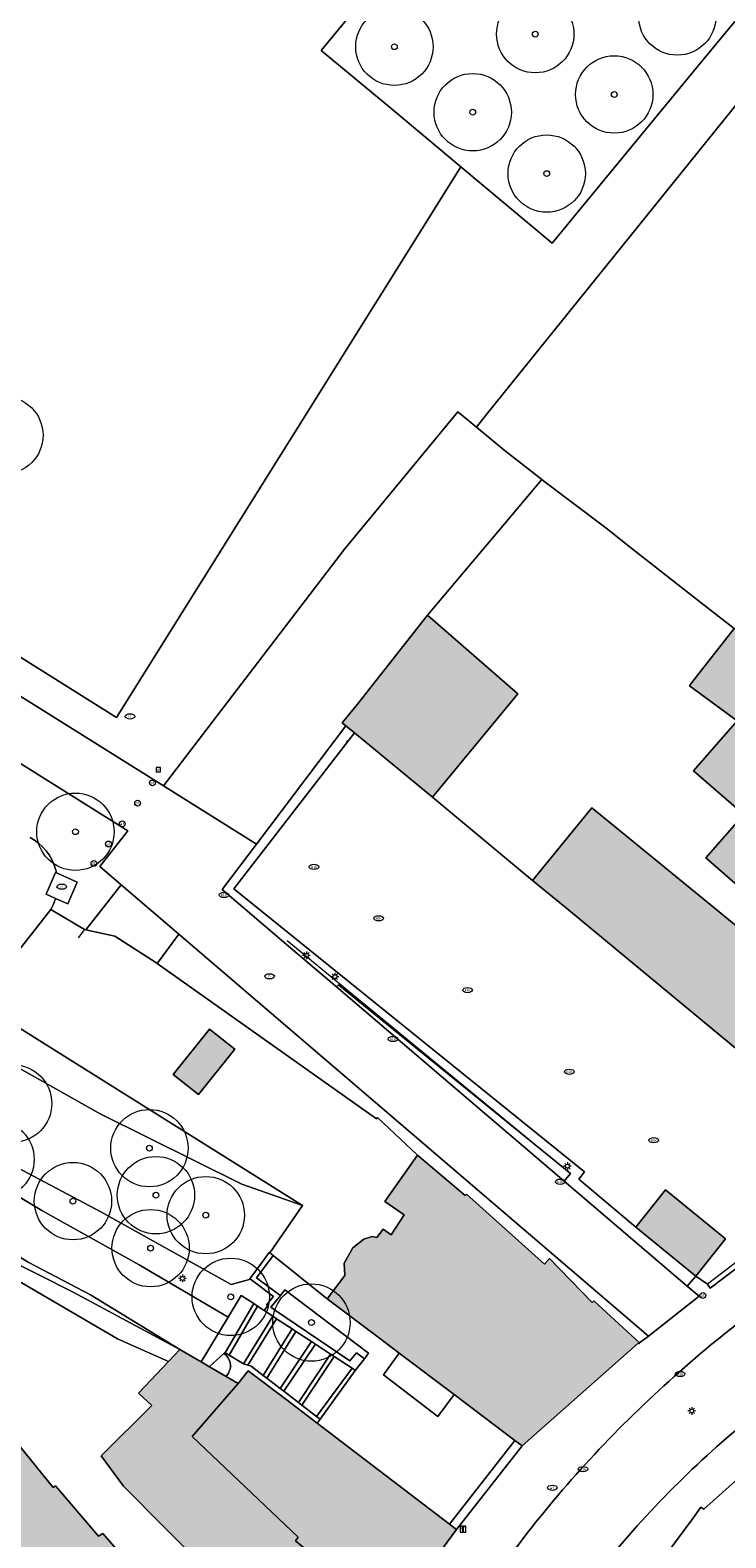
# Model space of a CAD drawing. Header units: metres. Extents: x 187482 to 189800, y 333582 to 335019.
# Tile 233 of 256: x 189035 to 189080, y 334452 to 334550. Entities that reach past the tile are written whole.
import ezdxf
from ezdxf.enums import TextEntityAlignment as Align

# ---------------------------------------------------------------- set-up
doc = ezdxf.new("R2010")
doc.units = ezdxf.units.M
doc.layers.get('0').update_dxf_attribs({"color": 252, "lineweight": 18})
for name, color, linetype, lineweight in [('B-WE-GR-BEPLANTING_CULTUUR_BOSPLANTSOEN-GV', 252, 'Continuous', 18), ('B-WE-GR-BEPLANTING_CULTUUR_HEESTERS-GV', 252, 'Continuous', 18), ('B-WE-GR-BOOM-S', 252, 'Continuous', 18), ('B-WE-GR-HAAG-G', 252, 'GR-HAAG1-SO', 18), ('B-WE-GW-TALUD_KRUIN-G', 252, 'Continuous', 18), ('B-WE-IE-MEUBILAIR-S', 252, 'Continuous', 18), ('B-WE-IE-TERREINAFSCHEIDING_KUNSTMATIG_HEKWERK-G', 252, 'IE-TERREINAFSCHEIDING_KUNSTMATIG-SO', 18), ('B-WE-IE-TERREINAFSCHEIDING_KUNSTMATIG_MUUR-G', 252, 'IE-TERREINAFSCHEIDING_KUNSTMATIG-SO', 18), ('B-WE-IE-TERREINAFSCHEIDING_KUNSTMATIG_MUUR-GV', 252, 'Continuous', 18), ('B-WE-OG-BEBOUWING-GV', 252, 'Continuous', 18), ('B-WE-OG-TERREIN_BEGROEID-GV', 252, 'Continuous', 18), ('B-WE-OG-TERREIN_ERF-GV', 252, 'Continuous', 18), ('B-WE-OG-TERREIN_OEVER-GV', 252, 'Continuous', 18), ('B-WE-OG-WEG-GV', 252, 'Continuous', 18), ('B-WE-VH-GESLOTENVERHARDING_ASFALT-GV', 252, 'Continuous', 18), ('B-WE-VH-GESLOTENVERHARDING_BETON-GV', 252, 'Continuous', 18), ('B-WE-VH-HALFVERHARDING_GRASBETONSTEEN-GV', 252, 'Continuous', 18), ('B-WE-VH-OPENVERHARDING-GV', 252, 'Continuous', 18), ('B-WE-VH-OPENVERHARDING_BETONSTRAATSTEEN-GV', 252, 'Continuous', 18), ('B-WE-VH-OPENVERHARDING_SIERBESTRATING-GV', 252, 'Continuous', 18), ('B-WE-VH-OPENVERHARDING_STRAATBAKSTEEN-GV', 252, 'Continuous', 18)]:
    doc.layers.add(name, color=color, linetype=linetype, lineweight=lineweight)
doc.layers.add('B-WE-OG-BEBOUWING-V', color=7, linetype='Continuous', lineweight=18, true_color=0xf0f0f0)
doc.styles.add('NLCS-ISO', font='NLCS-ISO.ttf')
doc.linetypes.add('GR-HAAG1-SO', pattern='A,6,[176,NLCS.SHX,S=0.125,R=0,X=0,Y=0],-2', length=8)
doc.linetypes.add('IE-TERREINAFSCHEIDING_KUNSTMATIG-SO', pattern='A,4,[82,NLCS.SHX,S=0.75,R=90,X=0,Y=0],4,-2', length=10)

# ---------------------------------------------------------------- blocks, each defined once
blk = doc.blocks.new('SIE-MEUBILAIR_BORD_VERKEER-SO')
blk.add_lwpolyline([(-0.5625, -0.5625), (0.5625, -0.5625), (0.5625, 0.5625), (-0.5625, 0.5625)], close=True)
at = {"style": 'NLCS-ISO'}
blk.add_text('vb', height=0.75, dxfattribs=at).set_placement((0, 0), align=Align.MIDDLE_CENTER)
blk = doc.blocks.new('SIE-MEUBILAIR_BORD_INFORMATIE-SO')
h = blk.add_hatch(color=256)
h.dxf.hatch_style = 1
h.paths.add_polyline_path([(0.13, 0.2), (-0.33, 0.2), (-0.33, 0.08), (-0.13, 0.08), (-0.13, -0.65), (0.13, -0.65)])
h = blk.add_hatch(color=256)
h.dxf.hatch_style = 1
edge = h.paths.add_edge_path()
edge.add_arc((0, 0.5), 0.149, 0, 360)
for points in [[(-0.75, -0.75), (0.75, -0.75), (0.75, 0.75), (-0.75, 0.75)], [(0.13, 0.2), (-0.33, 0.2), (-0.33, 0.08), (-0.13, 0.08), (-0.13, -0.65), (0.13, -0.65)]]:
    blk.add_lwpolyline(points, close=True)
blk.add_circle((0, 0.5), 0.149)
blk = doc.blocks.new('SIE-MEUBILAIR_PAAL_LICHTMAST-SO')
for points in [[(-0.62, 0), (-1, 0)], [(-0.71, 0.71), (-0.44, 0.44)], [(0, 1), (0, 0.62)], [(0.44, 0.44), (0.71, 0.71)], [(1, 0), (0.62, 0)], [(-0.71, -0.71), (-0.44, -0.44)], [(0, -0.62), (0, -1)], [(0.44, -0.44), (0.71, -0.71)]]:
    blk.add_lwpolyline(points)
blk.add_circle((0, 0), 0.5)
blk = doc.blocks.new('SIE-MEUBILAIR_PAAL_AFSLUITPAAL-SO')
blk.add_circle((0, 0), 0.75)
at = {"style": 'NLCS-ISO'}
blk.add_text('af', height=0.75, dxfattribs=at).set_placement((0, 0.05), align=Align.MIDDLE_CENTER)
blk = doc.blocks.new('SIE-MEUBILAIR_PUT_KOLK-SO')
blk.add_ellipse((0, 0), major_axis=(1.25, 0), ratio=0.54)
at = {"style": 'NLCS-ISO'}
blk.add_text('klk', height=0.75, dxfattribs=at).set_placement((0.03, 0), align=Align.MIDDLE_CENTER)
blk = doc.blocks.new('SIE-MEUBILAIR_PUT_RIOOLPUT-SO')
blk.add_ellipse((0, 0), major_axis=(1.25, 0), ratio=0.54)
at = {"style": 'NLCS-ISO'}
blk.add_text('ri', height=0.75, dxfattribs=at).set_placement((-0.04, 0.07), align=Align.MIDDLE_CENTER)
blk = doc.blocks.new('SIE-MEUBILAIR_PUT_WATERLEIDINGPUT-SO')
blk.add_ellipse((0, 0), major_axis=(1.25, 0), ratio=0.54)
at = {"style": 'NLCS-ISO'}
blk.add_text('wl', height=0.75, dxfattribs=at).set_placement((-0.14, 0), align=Align.MIDDLE_CENTER)
blk = doc.blocks.new('SGR-BOOM_GBKN-SO')
at = {"color": 0, "linetype": 'ByBlock', "lineweight": 18}
for radius in [2, 0.15]:
    blk.add_circle((0, 0), radius, dxfattribs=at)

msp = doc.modelspace()

# ---------------------------------------------------------------- hatches: boundary and pattern name
at = {"layer": 'B-WE-OG-BEBOUWING-V'}
h = msp.add_hatch(color=256, dxfattribs=at)
h.dxf.hatch_style = 1
h.paths.add_polyline_path([(189066.305, 334506.8), (189060.47, 334511.891), (189055.936, 334506.143), (189054.946, 334504.945), (189055.18, 334504.751), (189055.744, 334504.285), (189060.781, 334500.12)], flags=17)
h = msp.add_hatch(color=256, dxfattribs=at)
h.dxf.hatch_style = 1
h.paths.add_polyline_path([(189095.045, 334498.361), (189094.808, 334498.545), (189095.351, 334499.187), (189083.659, 334508.381), (189083.487, 334508.517), (189080.289, 334511.022), (189077.557, 334507.532), (189077.398, 334507.329), (189080.478, 334505.06), (189080.638, 334504.921), (189099.011, 334489.919), (189101.517, 334493.325), (189099.825, 334494.642), (189098.246, 334495.87), (189095.388, 334498.094)], flags=17)
h = msp.add_hatch(color=256, dxfattribs=at)
h.dxf.hatch_style = 1
h.paths.add_polyline_path([(189080.913, 334499.017), (189082.205, 334497.903), (189081.71, 334497.284), (189086.588, 334493.228), (189087.087, 334493.945), (189096.256, 334485.984), (189099.011, 334489.919), (189080.638, 334504.921), (189080.478, 334505.06), (189077.656, 334501.825)], flags=17)
h = msp.add_hatch(color=256, dxfattribs=at)
h.dxf.hatch_style = 1
h.paths.add_polyline_path([(189094.053, 334482.84), (189086.592, 334489.103), (189085.513, 334487.65), (189081.685, 334490.782), (189073.543, 334497.442), (189071.092, 334499.447), (189067.251, 334494.752), (189069.586, 334492.842), (189076.994, 334486.716), (189089.109, 334476.698), (189089.395, 334476.461)], flags=17)
h = msp.add_hatch(color=256, dxfattribs=at)
h.dxf.hatch_style = 1
h.paths.add_polyline_path([(189086.592, 334489.103), (189094.053, 334482.84), (189096.256, 334485.984), (189087.087, 334493.945), (189086.588, 334493.228), (189081.71, 334497.284), (189082.205, 334497.903), (189080.913, 334499.017), (189078.455, 334496.201)], flags=17)
h = msp.add_hatch(color=256, dxfattribs=at)
h.dxf.hatch_style = 1
h.paths.add_polyline_path([(189046.364, 334485.145), (189044.017, 334482.214), (189045.651, 334480.907), (189047.997, 334483.837)], flags=17)
h = msp.add_hatch(color=256, dxfattribs=at)
h.dxf.hatch_style = 1
h.paths.add_polyline_path([(189059.822, 334476.99), (189057.711, 334473.996), (189058.959, 334473.124), (189058.101, 334471.85), (189057.6, 334472.208), (189057.185, 334471.671), (189056.886, 334471.731), (189056.338, 334471.554), (189055.639, 334470.997), (189055.064, 334470.01), (189055.118, 334469.221), (189053.973, 334467.698), (189057.348, 334465.152), (189058.635, 334464.182), (189062.177, 334461.51), (189066.101, 334458.551), (189066.574, 334458.194), (189074.077, 334464.837), (189074.116, 334464.802), (189074.162, 334464.855), (189071.212, 334467.575), (189071.099, 334467.465), (189068.348, 334470.303), (189068.03, 334469.948), (189062.977, 334474.477), (189062.896, 334474.383)], flags=17)
h = msp.add_hatch(color=256, dxfattribs=at)
h.dxf.hatch_style = 1
h.paths.add_polyline_path([(189073.932, 334472.341), (189077.802, 334469.174), (189079.727, 334471.586), (189075.857, 334474.753)], flags=17)
h = msp.add_hatch(color=256, dxfattribs=at)
h.dxf.hatch_style = 1
h.paths.add_polyline_path([(189048.218, 334462.224), (189047.446, 334462.676), (189046.374, 334463.304), (189046.352, 334463.317), (189046.254, 334463.374), (189045.817, 334463.63), (189044.444, 334464.435), (189043.708, 334463.654), (189041.786, 334461.612), (189042.63, 334460.818), (189039.351, 334457.556), (189040.816, 334455.603), (189046.069, 334450.298), (189044.316, 334448.562), (189047.566, 334445.281), (189046.879, 334444.022), (189047.285, 334443.695), (189052.093, 334438.265), (189058.046, 334446.971), (189051.915, 334452.063), (189052.09, 334452.307), (189045.246, 334458.8)], flags=17)
h = msp.add_hatch(color=256, dxfattribs=at)
h.dxf.hatch_style = 1
h.paths.add_polyline_path([(189048.86, 334463.057), (189048.218, 334462.224), (189045.246, 334458.8), (189052.09, 334452.307), (189051.915, 334452.063), (189058.046, 334446.971), (189062.341, 334452.789), (189061.874, 334453.145), (189056.064, 334457.57), (189053.321, 334459.66), (189051.301, 334461.209)], flags=17)
h = msp.add_hatch(color=256, dxfattribs=at)
h.dxf.hatch_style = 1
h.paths.add_polyline_path([(189031.284, 334448.101), (189026.975, 334452.162), (189025.312, 334449.832), (189029.431, 334446.135)], flags=16)
h.paths.add_polyline_path([(189026.975, 334452.162), (189031.284, 334448.101), (189033.605, 334450.564), (189032.794, 334451.558), (189032.184, 334451.021), (189028.638, 334454.491)], flags=16)
h.paths.add_polyline_path([(189023.649, 334447.503), (189028.087, 334444.283), (189029.431, 334446.135), (189025.312, 334449.832)], flags=16)
h.paths.add_polyline_path([(189029.412, 334412.981), (189032.918, 334416.681), (189032.395, 334417.176), (189020.691, 334428.333), (189018.076, 334430.914), (189021.688, 334434.306), (189020.942, 334435.114), (189021.223, 334437.543), (189021.849, 334437.466), (189018.66, 334440.515), (189018.588, 334440.414), (189017.271, 334441.678), (189014.36, 334438.934), (189012.13, 334436.832), (189004.681, 334444.889), (189000, 334438.101), (188999.79, 334437.796), (189000, 334437.585), (189006.306, 334431.341), (189012.08, 334425.108), (189014.611, 334427.492), (189017.118, 334424.717), (189017.036, 334424.621)], flags=16)
h.paths.add_polyline_path([(189033.605, 334450.564), (189033.859, 334450.795), (189038.976, 334444.779), (189048.499, 334433.587), (189052.093, 334438.265), (189047.285, 334443.695), (189046.879, 334444.022), (189039.461, 334452.53), (189039.191, 334452.374), (189036.403, 334455.607), (189036.267, 334455.514), (189034.428, 334457.771), (189033.271, 334459.193), (189030.476, 334460.94), (189026.479, 334456.63), (189028.638, 334454.491), (189032.184, 334451.021), (189032.794, 334451.558)], flags=17)

# ---------------------------------------------------------------- linework, layer by layer
at = {"layer": 'B-WE-GR-BEPLANTING_CULTUUR_BOSPLANTSOEN-GV', "flags": 128}
msp.add_lwpolyline([(189028.06, 334487.211), (189016.782, 334493.667), (189005.504, 334500.122), (189000.486, 334505.962), (188998.748, 334503.545), (188998.051, 334502.575), (189002.174, 334500), (189005.765, 334497.758), (189018.974, 334490.112), (189020.292, 334489.438), (189026.11, 334486.464), (189032.004, 334483.746), (189039.298, 334479.653), (189048.45, 334475.106), (189052.384, 334473.743), (189031.394, 334486.879)], dxfattribs=at)
msp.add_lwpolyline([(188995.684, 334499.083), (188996.164, 334498.796), (188995.962, 334498.593), (189017.862, 334485.404), (189027.771, 334479.436), (189039.337, 334473.338), (189047.761, 334468.637), (189049.011, 334468.968), (189048.974, 334468.995), (189049.844, 334470.164), (189050.231, 334470.707), (189050.276, 334470.67), (189052.384, 334473.743), (189048.45, 334475.106), (189039.298, 334479.653), (189032.004, 334483.746), (189026.11, 334486.464), (189020.292, 334489.438), (189018.974, 334490.112), (189005.765, 334497.758), (189002.174, 334500), (188998.051, 334502.575)], close=True, dxfattribs=at)
at = {"layer": 'B-WE-GR-BEPLANTING_CULTUUR_HEESTERS-GV', "flags": 128}
for points in [[(189069.286, 334475.313), (189077.25, 334468.521), (189077.802, 334469.174), (189073.932, 334472.341), (189070.241, 334475.436), (189070.601, 334475.912), (189047.949, 334494.195), (189055.744, 334504.285), (189055.18, 334504.751), (189049.413, 334497.094), (189047.182, 334494.162), (189051.197, 334490.738), (189054.572, 334487.86), (189054.695, 334488), (189069.703, 334475.802)], [(189050.949, 334467.916), (189050.882, 334467.835), (189050.324, 334467.155), (189050.636, 334466.948), (189054.712, 334464.189), (189055.449, 334463.698), (189055.872, 334464.22), (189056.378, 334463.835), (189056.647, 334464.2), (189051.245, 334468.282)]]:
    msp.add_lwpolyline(points, close=True, dxfattribs=at)
at = {"layer": 'B-WE-GR-HAAG-G', "ltscale": 0.2, "flags": 128}
for points in [[(189051.387, 334490.866), (189069.703, 334475.802)], [(189069.703, 334475.802), (189069.286, 334475.313)], [(189077.802, 334469.174), (189077.25, 334468.521)]]:
    msp.add_lwpolyline(points, dxfattribs=at)
at = {"layer": 'B-WE-GW-TALUD_KRUIN-G', "flags": 128}
msp.add_lwpolyline([(188995.684, 334499.083), (188996.164, 334498.796), (188995.962, 334498.593), (189017.862, 334485.404), (189027.771, 334479.436), (189039.337, 334473.338), (189047.761, 334468.637), (189049.011, 334468.968)], dxfattribs=at)
at = {"layer": 'B-WE-IE-TERREINAFSCHEIDING_KUNSTMATIG_HEKWERK-G', "ltscale": 0.2, "flags": 128}
for points in [[(189083.6, 334564.732), (189089.164, 334560.945), (189077.927, 334547.371), (189068.513, 334535.936), (189062.622, 334540.874), (189058.217, 334544.566), (189053.592, 334548.396), (189063.767, 334560.738), (189074.377, 334573.344), (189079.899, 334568.574), (189080.16, 334568.349), (189080.045, 334566.956)], [(189064.256, 334524.849), (189082.368, 334547.324), (189085.225, 334548.808)], [(189055.744, 334504.285), (189047.949, 334494.195)], [(189055.19, 334503.568), (189055.319, 334503.816)], [(189055.19, 334503.568), (189047.949, 334494.195)], [(189047.949, 334494.195), (189070.601, 334475.912)], [(189038.276, 334491.568), (189037.867, 334491.046)], [(189057.16, 334479.332), (189042.991, 334489.375), (189042.897, 334489.442), (189040.252, 334491.146), (189038.381, 334491.546), (189038.276, 334491.568)], [(189088.97, 334476.592), (189078.552, 334468.645)], [(189070.601, 334475.912), (189070.241, 334475.436)], [(189070.241, 334475.436), (189073.932, 334472.341)], [(189078.552, 334468.645), (189077.802, 334469.174)], [(189078.552, 334468.645), (189077.807, 334469.157)]]:
    msp.add_lwpolyline(points, dxfattribs=at)
at = {"layer": 'B-WE-IE-TERREINAFSCHEIDING_KUNSTMATIG_MUUR-G', "ltscale": 0.2, "flags": 128}
for points in [[(189057.16, 334479.332), (189057.234, 334479.424), (189059.822, 334476.99)], [(189025.814, 334475.968), (189031.546, 334471.946), (189034.644, 334470.081), (189038.667, 334467.968), (189044.444, 334464.435)], [(189050.486, 334470.502), (189053.973, 334467.698)]]:
    msp.add_lwpolyline(points, dxfattribs=at)
at = {"layer": 'B-WE-IE-TERREINAFSCHEIDING_KUNSTMATIG_MUUR-GV', "flags": 128}
msp.add_lwpolyline([(189050.486, 334470.502), (189050.276, 334470.67), (189050.231, 334470.707), (189049.844, 334470.164), (189048.974, 334468.995), (189049.011, 334468.968), (189050.499, 334467.861), (189050.059, 334467.325), (189050.134, 334467.277), (189049.908, 334466.945), (189050.46, 334466.582), (189050.703, 334466.422), (189051.709, 334465.761), (189051.957, 334465.598), (189052.952, 334464.944), (189053.208, 334464.776), (189054.182, 334464.137), (189054.427, 334463.975), (189055.583, 334463.216), (189055.791, 334463.079), (189056.378, 334463.835), (189055.872, 334464.22), (189055.449, 334463.698), (189054.712, 334464.189), (189050.636, 334466.948), (189050.324, 334467.155), (189050.882, 334467.835), (189050.949, 334467.916), (189050.907, 334467.947), (189049.412, 334469.059)], close=True, dxfattribs=at)
for points in [[(189051.301, 334461.209), (189053.321, 334459.66), (189053.522, 334459.923), (189053.288, 334460.102), (189052.343, 334460.827), (189052.119, 334460.999), (189051.167, 334461.729), (189050.937, 334461.905), (189050.068, 334462.572), (189049.841, 334462.745), (189049.058, 334463.346), (189048.853, 334463.413), (189048.588, 334463.499), (189048.57, 334463.509), (189047.642, 334464.064), (189047.386, 334464.217), (189047.362, 334464.231), (189047.291, 334464.167)], [(189047.589, 334462.899), (189047.446, 334462.676), (189048.218, 334462.224), (189048.86, 334463.057), (189051.301, 334461.209)]]:
    msp.add_lwpolyline(points, dxfattribs=at)
at = {"layer": 'B-WE-IE-TERREINAFSCHEIDING_KUNSTMATIG_MUUR-GV'}
msp.add_lwpolyline([(189047.291, 334464.167, -0.407516), (189047.589, 334462.899)], format="xyb", dxfattribs=at)
at = {"layer": 'B-WE-OG-BEBOUWING-GV', "flags": 128}
for points in [[(189066.305, 334506.8), (189060.47, 334511.891), (189055.936, 334506.143), (189054.946, 334504.945), (189055.18, 334504.751), (189055.744, 334504.285), (189060.781, 334500.12)], [(189095.045, 334498.361), (189094.808, 334498.545), (189095.351, 334499.187), (189083.659, 334508.381), (189083.487, 334508.517), (189080.289, 334511.022), (189077.557, 334507.532), (189077.398, 334507.329), (189080.478, 334505.06), (189080.638, 334504.921), (189099.011, 334489.919), (189101.517, 334493.325), (189099.825, 334494.642), (189098.246, 334495.87), (189095.388, 334498.094)], [(189080.913, 334499.017), (189082.205, 334497.903), (189081.71, 334497.284), (189086.588, 334493.228), (189087.087, 334493.945), (189096.256, 334485.984), (189099.011, 334489.919), (189080.638, 334504.921), (189080.478, 334505.06), (189077.656, 334501.825)], [(189094.053, 334482.84), (189086.592, 334489.103), (189085.513, 334487.65), (189081.685, 334490.782), (189073.543, 334497.442), (189071.092, 334499.447), (189067.251, 334494.752), (189069.586, 334492.842), (189076.994, 334486.716), (189089.109, 334476.698), (189089.395, 334476.461)], [(189086.592, 334489.103), (189094.053, 334482.84), (189096.256, 334485.984), (189087.087, 334493.945), (189086.588, 334493.228), (189081.71, 334497.284), (189082.205, 334497.903), (189080.913, 334499.017), (189078.455, 334496.201)], [(189046.364, 334485.145), (189044.017, 334482.214), (189045.651, 334480.907), (189047.997, 334483.837)], [(189059.822, 334476.99), (189057.711, 334473.996), (189058.959, 334473.124), (189058.101, 334471.85), (189057.6, 334472.208), (189057.185, 334471.671), (189056.886, 334471.731), (189056.338, 334471.554), (189055.639, 334470.997), (189055.064, 334470.01), (189055.118, 334469.221), (189053.973, 334467.698), (189057.348, 334465.152), (189058.635, 334464.182), (189062.177, 334461.51), (189066.101, 334458.551), (189066.574, 334458.194), (189074.077, 334464.837), (189074.116, 334464.802), (189074.162, 334464.855), (189071.212, 334467.575), (189071.099, 334467.465), (189068.348, 334470.303), (189068.03, 334469.948), (189062.977, 334474.477), (189062.896, 334474.383)], [(189073.932, 334472.341), (189077.802, 334469.174), (189079.727, 334471.586), (189075.857, 334474.753)], [(189048.218, 334462.224), (189047.446, 334462.676), (189046.374, 334463.304), (189046.352, 334463.317), (189046.254, 334463.374), (189045.817, 334463.63), (189044.444, 334464.435), (189043.708, 334463.654), (189041.786, 334461.612), (189042.63, 334460.818), (189039.351, 334457.556), (189040.816, 334455.603), (189046.069, 334450.298), (189044.316, 334448.562), (189047.566, 334445.281), (189046.879, 334444.022), (189047.285, 334443.695), (189052.093, 334438.265), (189058.046, 334446.971), (189051.915, 334452.063), (189052.09, 334452.307), (189045.246, 334458.8)], [(189048.86, 334463.057), (189048.218, 334462.224), (189045.246, 334458.8), (189052.09, 334452.307), (189051.915, 334452.063), (189058.046, 334446.971), (189062.341, 334452.789), (189061.874, 334453.145), (189056.064, 334457.57), (189053.321, 334459.66), (189051.301, 334461.209)], [(189033.605, 334450.564), (189033.859, 334450.795), (189038.976, 334444.779), (189048.499, 334433.587), (189052.093, 334438.265), (189047.285, 334443.695), (189046.879, 334444.022), (189039.461, 334452.53), (189039.191, 334452.374), (189036.403, 334455.607), (189036.267, 334455.514), (189034.428, 334457.771), (189033.271, 334459.193), (189030.476, 334460.94), (189026.479, 334456.63), (189028.638, 334454.491), (189032.184, 334451.021), (189032.794, 334451.558)]]:
    msp.add_lwpolyline(points, close=True, dxfattribs=at)
at = {"layer": 'B-WE-OG-TERREIN_BEGROEID-GV', "flags": 128}
msp.add_lwpolyline([(189082.133, 334565.641), (189080.419, 334562.923), (189078.418, 334564.192), (189080.12, 334566.909), (189080.045, 334566.956), (189080.16, 334568.349), (189079.899, 334568.574), (189074.377, 334573.344), (189063.767, 334560.738), (189053.592, 334548.396), (189058.217, 334544.566), (189062.622, 334540.874), (189068.513, 334535.936), (189077.927, 334547.371), (189089.164, 334560.945), (189083.6, 334564.732), (189082.235, 334565.577)], close=True, dxfattribs=at)
for points in [[(189089.164, 334560.945), (189077.927, 334547.371), (189068.513, 334535.936), (189062.622, 334540.874), (189040.361, 334505.28), (189029.149, 334512.298), (189028.975, 334512.047), (189026.447, 334513.635), (189026.584, 334513.876), (189015.605, 334520.721), (189012.933, 334522.374), (189011.545, 334523.232), (189010.444, 334521.487), (189043.392, 334500.869), (189055.086, 334516.16), (189062.423, 334525.044), (189063.621, 334524.051), (189064.256, 334524.849), (189082.368, 334547.324), (189085.225, 334548.808), (189084.843, 334549.13), (189096.122, 334562.51)], [(189034.895, 334559.885), (189020.018, 334537.538), (189017.681, 334534.077), (189018.41, 334533.588), (189019.926, 334532.569), (189023.71, 334538.677), (189025.93, 334537.323), (189022.125, 334531.206), (189020.887, 334529.214), (189015.605, 334520.721), (189026.584, 334513.876), (189026.447, 334513.635), (189028.975, 334512.047), (189029.149, 334512.298), (189040.361, 334505.28), (189062.622, 334540.874), (189058.217, 334544.566), (189053.592, 334548.396), (189063.767, 334560.738)], [(189036.111, 334492.868), (189038.276, 334491.568), (189038.381, 334491.546), (189040.665, 334494.458), (189039.283, 334495.641), (189041.095, 334497.946), (189008.409, 334518.428), (189000.486, 334505.962)], [(189036.473, 334495.244), (189037.809, 334494.635), (189037.197, 334493.233), (189036.414, 334493.59)]]:
    msp.add_lwpolyline(points, dxfattribs=at)
at = {"layer": 'B-WE-OG-TERREIN_BEGROEID-GV'}
for points in [[(189034.77, 334497.521, -0.200773), (189036.415, 334495.475)], [(189036.415, 334495.475, -0.017312), (189036.473, 334495.244)], [(189036.414, 334493.59, -0.057179), (189036.111, 334492.868)]]:
    msp.add_lwpolyline(points, format="xyb", dxfattribs=at)
at = {"layer": 'B-WE-OG-TERREIN_ERF-GV', "flags": 128}
for points in [[(189082.368, 334547.324), (189064.256, 334524.849), (189063.621, 334524.051), (189065.393, 334522.582), (189067.852, 334520.663), (189068.15, 334520.43), (189071.98, 334517.531), (189073.59, 334516.27), (189078.16, 334512.69), (189080.289, 334511.022)], [(189046.069, 334450.298), (189040.816, 334455.603), (189039.351, 334457.556), (189042.63, 334460.818), (189041.786, 334461.612), (189043.708, 334463.654), (189040.418, 334465.126), (189031.781, 334470.15), (189029.111, 334471.286), (189029.548, 334471.982), (189030.012, 334472.721), (189025.953, 334475.271), (189025.138, 334473.973), (189024.498, 334472.954), (189023.867, 334473.101), (189022.052, 334470.429), (189011.05, 334454.232), (189007.639, 334449.211)], [(189026.975, 334452.162), (189028.638, 334454.491), (189026.479, 334456.63), (189030.476, 334460.94), (189033.271, 334459.193), (189034.428, 334457.771), (189036.267, 334455.514), (189036.403, 334455.607), (189039.191, 334452.374), (189039.461, 334452.53), (189046.879, 334444.022)], [(189081.527, 334456.983), (189078.336, 334454.101), (189078.128, 334454.241), (189077.608, 334453.513), (189075.994, 334451.324), (189075.562, 334450.442), (189082.997, 334442.318)]]:
    msp.add_lwpolyline(points, dxfattribs=at)
for points in [[(189060.781, 334500.12), (189067.251, 334494.752), (189071.092, 334499.447), (189073.543, 334497.442), (189081.685, 334490.782), (189085.513, 334487.65), (189086.592, 334489.103), (189078.455, 334496.201), (189080.913, 334499.017), (189077.656, 334501.825), (189080.478, 334505.06), (189077.398, 334507.329), (189077.557, 334507.532), (189080.289, 334511.022), (189078.16, 334512.69), (189073.59, 334516.27), (189071.98, 334517.531), (189068.15, 334520.43), (189067.852, 334520.663), (189065.107, 334517.402), (189062.788, 334514.647), (189060.47, 334511.891), (189066.305, 334506.8)], [(189059.822, 334476.99), (189057.234, 334479.424), (189057.16, 334479.332), (189042.991, 334489.375), (189042.897, 334489.442), (189040.252, 334491.146), (189038.381, 334491.546), (189038.276, 334491.568), (189036.111, 334492.868), (189031.394, 334486.879), (189052.384, 334473.743), (189050.276, 334470.67), (189050.486, 334470.502), (189053.973, 334467.698), (189055.118, 334469.221), (189055.064, 334470.01), (189055.639, 334470.997), (189056.338, 334471.554), (189056.886, 334471.731), (189057.185, 334471.671), (189057.6, 334472.208), (189058.101, 334471.85), (189058.959, 334473.124), (189057.711, 334473.996)], [(189046.364, 334485.145), (189047.997, 334483.837), (189045.651, 334480.907), (189044.017, 334482.214)], [(189029.548, 334471.982), (189029.923, 334471.828), (189033.061, 334470.39), (189037.549, 334468.127), (189044.444, 334464.435), (189038.667, 334467.968), (189034.644, 334470.081), (189031.546, 334471.946), (189025.814, 334475.968), (189024.653, 334474.259), (189025.138, 334473.973), (189025.953, 334475.271), (189030.012, 334472.721)], [(189044.444, 334464.435), (189037.549, 334468.127), (189033.061, 334470.39), (189029.923, 334471.828), (189029.548, 334471.982), (189029.111, 334471.286), (189031.781, 334470.15), (189040.418, 334465.126), (189043.708, 334463.654)]]:
    msp.add_lwpolyline(points, close=True, dxfattribs=at)
at = {"layer": 'B-WE-OG-TERREIN_OEVER-GV'}
for points in [[(189036.415, 334495.475, 0.200773), (189034.77, 334497.521)], [(189036.473, 334495.244, 0.017312), (189036.415, 334495.475)], [(189036.111, 334492.868, 0.057179), (189036.414, 334493.59)]]:
    msp.add_lwpolyline(points, format="xyb", dxfattribs=at)
at = {"layer": 'B-WE-OG-TERREIN_OEVER-GV', "flags": 128}
for points in [[(189036.414, 334493.59), (189035.804, 334493.868), (189036.416, 334495.27), (189036.473, 334495.244)], [(189031.394, 334486.879), (189036.111, 334492.868)]]:
    msp.add_lwpolyline(points, dxfattribs=at)
at = {"layer": 'B-WE-OG-WEG-GV', "flags": 128}
for points in [[(188995.962, 334498.593), (188994.999, 334497.138), (189027.289, 334478.33), (189035.53, 334473.422), (189041.817, 334469.901), (189047.563, 334466.518), (189048.415, 334467.926), (189049.226, 334467.393), (189049.475, 334467.229), (189049.908, 334466.945), (189050.134, 334467.277), (189050.059, 334467.325), (189050.499, 334467.861), (189049.011, 334468.968), (189047.761, 334468.637), (189039.337, 334473.338), (189027.771, 334479.436), (189017.862, 334485.404)], [(189069.286, 334475.313), (189069.703, 334475.802), (189054.695, 334488), (189054.572, 334487.86)]]:
    msp.add_lwpolyline(points, close=True, dxfattribs=at)
at = {"layer": 'B-WE-VH-GESLOTENVERHARDING_ASFALT-GV', "flags": 128}
for points in [[(189077.25, 334468.521), (189069.286, 334475.313), (189054.572, 334487.86), (189051.197, 334490.738), (189047.182, 334494.162), (189049.413, 334497.094), (189043.392, 334500.869), (189010.444, 334521.487), (189008.409, 334518.428), (189041.095, 334497.946), (189039.283, 334495.641), (189040.665, 334494.458), (189044.387, 334491.273), (189074.743, 334465.294), (189078.032, 334467.872)], [(189069.586, 334492.842), (189067.251, 334494.752), (189060.781, 334500.12), (189055.744, 334504.285), (189047.949, 334494.195), (189070.601, 334475.912), (189070.241, 334475.436), (189073.932, 334472.341), (189075.857, 334474.753), (189079.727, 334471.586), (189077.802, 334469.174), (189078.552, 334468.645), (189078.735, 334468.403), (189089.185, 334476.303), (189089.395, 334476.461), (189089.109, 334476.698), (189076.994, 334486.716)], [(189025.814, 334475.968), (189031.546, 334471.946), (189034.644, 334470.081), (189038.667, 334467.968), (189044.444, 334464.435), (189045.817, 334463.63), (189047.563, 334466.518), (189041.817, 334469.901), (189035.53, 334473.422), (189027.289, 334478.33), (188994.999, 334497.138), (188994.63, 334497.338), (188993.262, 334495.074), (188998.726, 334491.957), (189000, 334491.208)]]:
    msp.add_lwpolyline(points, close=True, dxfattribs=at)
at = {"layer": 'B-WE-VH-GESLOTENVERHARDING_BETON-GV', "flags": 128}
msp.add_lwpolyline([(189036.473, 334495.244), (189036.416, 334495.27), (189035.804, 334493.868), (189036.414, 334493.59), (189037.197, 334493.233), (189037.809, 334494.635)], close=True, dxfattribs=at)
at = {"layer": 'B-WE-VH-HALFVERHARDING_GRASBETONSTEEN-GV', "flags": 128}
for points in [[(189043.392, 334500.869), (189049.413, 334497.094), (189055.18, 334504.751), (189054.946, 334504.945), (189055.936, 334506.143), (189060.47, 334511.891), (189062.788, 334514.647), (189065.107, 334517.402), (189067.852, 334520.663), (189065.393, 334522.582), (189063.621, 334524.051), (189062.423, 334525.044), (189055.086, 334516.16)], [(189040.665, 334494.458), (189038.381, 334491.546), (189040.252, 334491.146), (189042.897, 334489.442), (189042.991, 334489.375), (189044.387, 334491.273)], [(189074.743, 334465.294), (189044.387, 334491.273), (189042.991, 334489.375), (189057.16, 334479.332), (189057.234, 334479.424), (189059.822, 334476.99), (189062.896, 334474.383), (189062.977, 334474.477), (189068.03, 334469.948), (189068.348, 334470.303), (189071.099, 334467.465), (189071.212, 334467.575), (189074.162, 334464.855)]]:
    msp.add_lwpolyline(points, close=True, dxfattribs=at)
at = {"layer": 'B-WE-VH-OPENVERHARDING-GV', "flags": 128}
msp.add_lwpolyline([(189050.46, 334466.582), (189048.57, 334463.509), (189048.588, 334463.499), (189048.853, 334463.413), (189050.703, 334466.422)], close=True, dxfattribs=at)
at = {"layer": 'B-WE-VH-OPENVERHARDING_BETONSTRAATSTEEN-GV', "flags": 128}
for points in [[(189047.291, 334464.167), (189046.352, 334463.317), (189046.374, 334463.304)], [(189046.374, 334463.304), (189047.446, 334462.676), (189047.589, 334462.899)]]:
    msp.add_lwpolyline(points, dxfattribs=at)
at = {"layer": 'B-WE-VH-OPENVERHARDING_BETONSTRAATSTEEN-GV'}
msp.add_lwpolyline([(189047.589, 334462.899, 0.407516), (189047.291, 334464.167)], format="xyb", dxfattribs=at)
at = {"layer": 'B-WE-VH-OPENVERHARDING_SIERBESTRATING-GV', "flags": 128}
for points in [[(189053.973, 334467.698), (189050.486, 334470.502), (189049.412, 334469.059), (189050.907, 334467.947), (189050.949, 334467.916), (189051.245, 334468.282), (189056.647, 334464.2), (189056.378, 334463.835), (189055.791, 334463.079), (189053.522, 334459.923), (189053.321, 334459.66), (189056.064, 334457.57), (189061.874, 334453.145), (189066.101, 334458.551), (189062.177, 334461.51), (189061.129, 334460.105), (189057.614, 334462.786), (189058.635, 334464.182), (189057.348, 334465.152)], [(189046.352, 334463.317), (189047.291, 334464.167), (189047.362, 334464.231), (189047.386, 334464.217), (189049.226, 334467.393), (189048.415, 334467.926), (189047.563, 334466.518), (189045.817, 334463.63), (189046.254, 334463.374)], [(189047.386, 334464.217), (189047.642, 334464.064), (189049.475, 334467.229), (189049.226, 334467.393)], [(189047.642, 334464.064), (189048.57, 334463.509), (189050.46, 334466.582), (189049.908, 334466.945), (189049.475, 334467.229)], [(189051.709, 334465.761), (189050.703, 334466.422), (189048.853, 334463.413), (189049.058, 334463.346), (189049.841, 334462.745)], [(189051.709, 334465.761), (189049.841, 334462.745), (189050.068, 334462.572), (189051.957, 334465.598)], [(189050.068, 334462.572), (189050.937, 334461.905), (189052.952, 334464.944), (189051.957, 334465.598)], [(189052.952, 334464.944), (189050.937, 334461.905), (189051.167, 334461.729), (189053.208, 334464.776)], [(189051.167, 334461.729), (189052.119, 334460.999), (189054.182, 334464.137), (189053.208, 334464.776)], [(189054.427, 334463.975), (189054.182, 334464.137), (189052.119, 334460.999), (189052.343, 334460.827)], [(189052.343, 334460.827), (189053.288, 334460.102), (189055.583, 334463.216), (189054.427, 334463.975)], [(189062.177, 334461.51), (189058.635, 334464.182), (189057.614, 334462.786), (189061.129, 334460.105)], [(189055.791, 334463.079), (189055.583, 334463.216), (189053.288, 334460.102), (189053.522, 334459.923)], [(189066.574, 334458.194), (189066.101, 334458.551), (189061.874, 334453.145), (189062.341, 334452.789)]]:
    msp.add_lwpolyline(points, close=True, dxfattribs=at)
at = {"layer": 'B-WE-VH-OPENVERHARDING_STRAATBAKSTEEN-GV', "flags": 128}
for points in [[(189089.185, 334476.303), (189078.735, 334468.403), (189078.552, 334468.645), (189077.802, 334469.174), (189077.25, 334468.521), (189078.032, 334467.872), (189074.743, 334465.294), (189074.162, 334464.855), (189074.116, 334464.802), (189074.077, 334464.837), (189066.574, 334458.194), (189062.341, 334452.789), (189058.046, 334446.971), (189052.093, 334438.265), (189048.499, 334433.587), (189040.344, 334424.698), (189038.31, 334422.491), (189037.432, 334421.548), (189032.918, 334416.681), (189029.412, 334412.981), (189029.009, 334412.591), (189017.951, 334400.862), (189017.911, 334400.8), (189015.314, 334396.818)], [(189033.851, 334395.645), (189038.999, 334402.762), (189046.946, 334412.767), (189051.758, 334418.907), (189054.53, 334422.457), (189058.015, 334426.92), (189060.231, 334429.763), (189062.589, 334432.94), (189065.334, 334436.638), (189068.082, 334440.515), (189070.199, 334443.501), (189075.562, 334450.442), (189075.994, 334451.324), (189077.608, 334453.513), (189078.128, 334454.241), (189078.336, 334454.101), (189081.527, 334456.983)], [(189066.697, 334452.286), (189055.685, 334437.459)], [(189055.685, 334437.459), (189066.697, 334452.286)]]:
    msp.add_lwpolyline(points, dxfattribs=at)
at = {"layer": 'B-WE-VH-OPENVERHARDING_STRAATBAKSTEEN-GV'}
for points in [[(189081.998, 334467.259, 0.043237), (189071.251, 334457.652)], [(189071.251, 334457.652, -0.043237), (189081.998, 334467.259)], [(189071.016, 334449.429, -0.053075), (189080.437, 334459.245)], [(189080.437, 334459.245, 0.053075), (189071.016, 334449.429)], [(189071.251, 334457.652, 0.022778), (189066.697, 334452.286)], [(189066.697, 334452.286, -0.022778), (189071.251, 334457.652)]]:
    msp.add_lwpolyline(points, format="xyb", dxfattribs=at)

# ---------------------------------------------------------------- block references
at = {"layer": 'B-WE-GR-BOOM-S', "xscale": 1.25, "yscale": 1.25, "zscale": 1.25}
for p in [(189076.608, 334550.591), (189067.426, 334549.449), (189058.319, 334548.633), (189072.534, 334545.549), (189063.384, 334544.402), (189068.166, 334540.436), (189033.103, 334523.52), (189037.698, 334497.895), (189033.668, 334480.326), (189042.48, 334477.443), (189032.53, 334476.72), (189037.54, 334474.02), (189042.903, 334474.401), (189046.123, 334473.113), (189042.56, 334470.98), (189047.74, 334467.83), (189052.956, 334466.172)]:
    msp.add_blockref('SGR-BOOM_GBKN-SO', p, dxfattribs=at)
at = {"layer": 'B-WE-IE-MEUBILAIR-S', "xscale": 0.25, "yscale": 0.25, "zscale": 0.25}
for name, p in [('SIE-MEUBILAIR_PUT_RIOOLPUT-SO', (189041.232, 334505.35)), ('SIE-MEUBILAIR_BORD_VERKEER-SO', (189043.053, 334501.907)), ('SIE-MEUBILAIR_PAAL_AFSLUITPAAL-SO', (189042.674, 334501.05)), ('SIE-MEUBILAIR_PAAL_AFSLUITPAAL-SO', (189041.715, 334499.746)), ('SIE-MEUBILAIR_PAAL_AFSLUITPAAL-SO', (189040.726, 334498.408)), ('SIE-MEUBILAIR_PAAL_AFSLUITPAAL-SO', (189039.834, 334497.103)), ('SIE-MEUBILAIR_PAAL_AFSLUITPAAL-SO', (189038.897, 334495.848)), ('SIE-MEUBILAIR_PUT_KOLK-SO', (189053.122, 334495.625)), ('SIE-MEUBILAIR_PUT_RIOOLPUT-SO', (189036.818, 334494.342)), ('SIE-MEUBILAIR_PUT_KOLK-SO', (189047.302, 334493.808)), ('SIE-MEUBILAIR_PUT_KOLK-SO', (189057.301, 334492.3)), ('SIE-MEUBILAIR_PAAL_LICHTMAST-SO', (189052.632, 334489.906)), ('SIE-MEUBILAIR_PUT_RIOOLPUT-SO', (189050.245, 334488.551)), ('SIE-MEUBILAIR_PAAL_LICHTMAST-SO', (189054.473, 334488.527)), ('SIE-MEUBILAIR_PUT_KOLK-SO', (189063.047, 334487.661)), ('SIE-MEUBILAIR_PUT_KOLK-SO', (189058.225, 334484.498)), ('SIE-MEUBILAIR_PUT_KOLK-SO', (189069.626, 334482.381)), ('SIE-MEUBILAIR_PUT_KOLK-SO', (189075.078, 334477.956)), ('SIE-MEUBILAIR_PAAL_LICHTMAST-SO', (189069.506, 334476.28)), ('SIE-MEUBILAIR_PUT_KOLK-SO', (189069.04, 334475.273)), ('SIE-MEUBILAIR_PAAL_LICHTMAST-SO', (189044.616, 334469.023)), ('SIE-MEUBILAIR_PAAL_AFSLUITPAAL-SO', (189078.26, 334467.923)), ('SIE-MEUBILAIR_PUT_KOLK-SO', (189076.793, 334462.849)), ('SIE-MEUBILAIR_PAAL_LICHTMAST-SO', (189077.547, 334460.46)), ('SIE-MEUBILAIR_PUT_KOLK-SO', (189070.517, 334456.698)), ('SIE-MEUBILAIR_PUT_WATERLEIDINGPUT-SO', (189068.526, 334455.49)), ('SIE-MEUBILAIR_BORD_INFORMATIE-SO', (189062.758, 334452.814))]:
    msp.add_blockref(name, p, dxfattribs=at)

doc.saveas('drawing.dxf')
